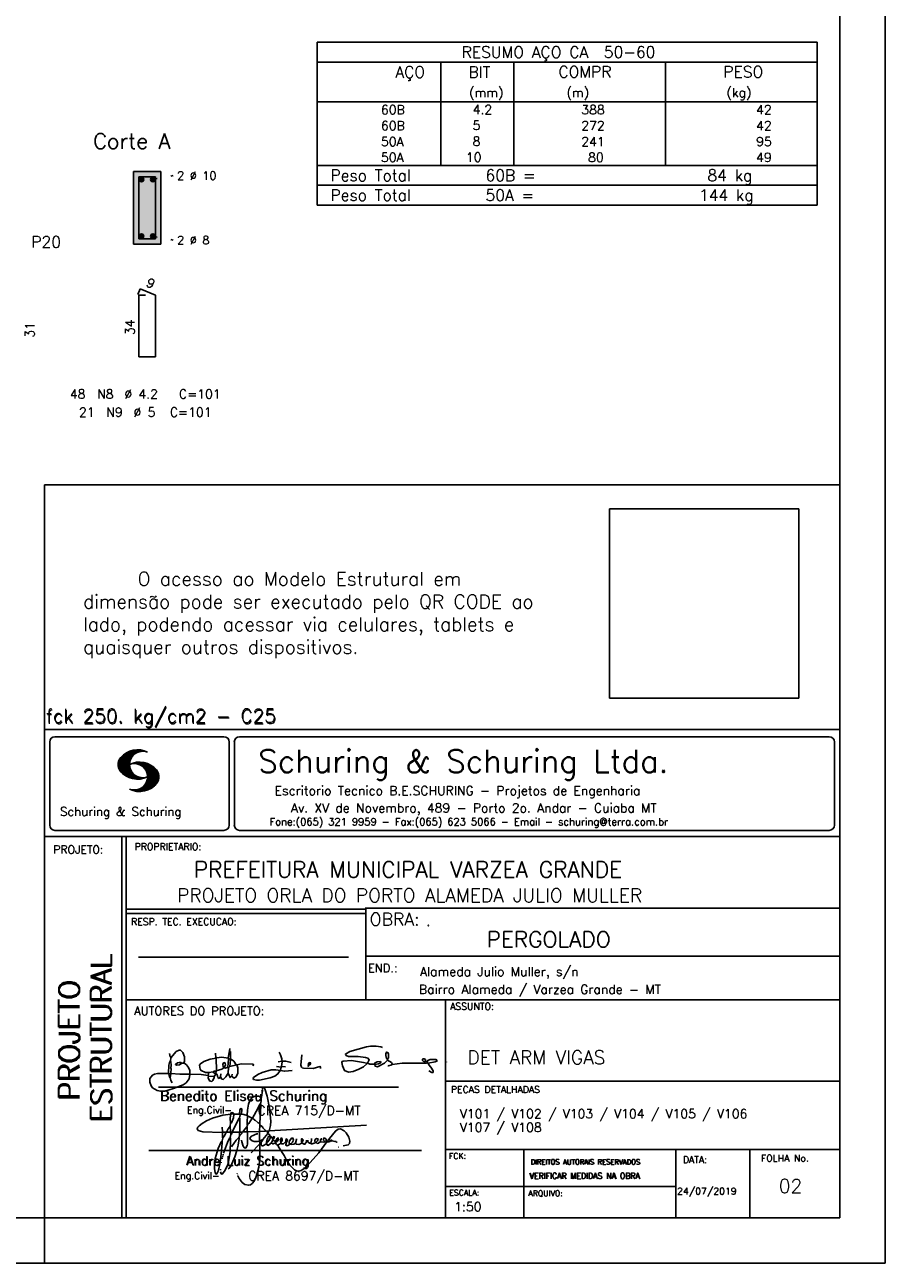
# Model space of a CAD drawing. Extents: x 0 to 84.1, y 0 to 59.4.
# Tile 4 of 7: x 65.2 to 84.1, y 0 to 27.3. Entities that reach past the tile are written whole.
import ezdxf

# ---------------------------------------------------------------- set-up
doc = ezdxf.new("R2010")
doc.units = 0
doc.header["$MEASUREMENT"] = 0
doc.linetypes.add('ESTILO_TQS_0002', pattern=[0.4, 0.1, -0.3])
doc.layers.get('0').update_dxf_attribs({"linetype": 'CONTINUOUS'})
for name, color, linetype in [('1', 1, 'CONTINUOUS'), ('2', 2, 'CONTINUOUS'), ('4', 4, 'CONTINUOUS'), ('6', 6, 'CONTINUOUS'), ('9', 9, 'CONTINUOUS')]:
    doc.layers.add(name, color=color, linetype=linetype)
doc.styles.get("Standard").update_dxf_attribs({"font": 'ROMANS.SHX'})
picture_1 = doc.add_image_def('image1.png', size_in_pixel=(300, 300))

# ---------------------------------------------------------------- blocks, each defined once
blk = doc.blocks.new('assinaturabenedito')
at = {"color": 162}
for points in [[(80.21, 160.29), (79.88, 160.45), (79.72, 161.68), (80.29, 161.77), (80.46, 162.01), (80.54, 163.49), (80.37, 163.74), (80.54, 164.8), (80.46, 166.12), (80.29, 166.36), (80.37, 167.51), (82.43, 169.81), (83.41, 170.39), (83.9, 170.39), (84.81, 169.48), (85.38, 167.84), (85.46, 166.36), (85.13, 165.71), (86.12, 164.97), (86.94, 163.98), (87.35, 162.83), (87.43, 161.68), (87.19, 161.52), (83.66, 161.52), (80.46, 161.77)], [(80.46, 167.68), (80.21, 167.84), (79.88, 169.07)], [(96.95, 167.51), (96.79, 169.24)], [(101.55, 163.82), (102.04, 164.31), (102.28, 166.78), (102.28, 167.1), (101.55, 167.19), (101.46, 167.51), (101.96, 170.06), (102.28, 169.81), (102.28, 167.27)], [(101.96, 170.06), (102.04, 170.96)], [(120.99, 164.31), (121.24, 166.12), (121.16, 167.19), (120.66, 168.66), (120.09, 169.57)], [(135.35, 163.57), (135.27, 164.23), (135.11, 164.31), (132.64, 163.57), (129.12, 163.74), (128.62, 163.9), (128.3, 164.15), (128.05, 164.89), (128.46, 168.66)], [(155.13, 165.22), (153.4, 165.22), (152.58, 165.54), (153.16, 166.78), (152.67, 167.35), (151.85, 167.68), (149.14, 168.01), (145.61, 168.01), (144.71, 168.34), (144.46, 168.91), (146.1, 169.9), (152.17, 171.62), (153.65, 171.87), (155.7, 171.87), (157.43, 171.62), (158.08, 171.29)], [(159.89, 166.69), (159.89, 167.1), (160.22, 167.51), (160.22, 168.91), (160.05, 169.48), (159.56, 169.65), (159.23, 168.99), (159.23, 168.42), (159.56, 167.27), (159.8, 167.19)], [(79.55, 161.85), (79.72, 164.8), (79.88, 165.87), (80.21, 166.28)], [(84.48, 165.54), (84.15, 165.87), (83.57, 165.87), (82.84, 165.71), (82.1, 165.05), (82.59, 164.8), (83.57, 164.97), (84.48, 165.54)], [(84.48, 165.54), (85.05, 165.63)], [(94.32, 162.18), (93.09, 162.18), (91.53, 162.83), (91.12, 163.41), (90.96, 164.8), (91.29, 165.38), (92.52, 166.2), (94.82, 167.1), (97.03, 167.43), (97.11, 162.92)], [(98.59, 160.54), (98.1, 159.96), (97.61, 160.37), (97.36, 161.44), (96.87, 161.6), (97.03, 162.75), (99.08, 163.33), (99.9, 163.9), (100.48, 163.74), (101.3, 164.07), (101.55, 163.9), (101.38, 162.01)], [(101.46, 167.43), (99.17, 167.76), (97.11, 167.51)], [(98.59, 160.54), (99.17, 159.71), (99.58, 159.63), (100.56, 160.62), (101.38, 161.93), (102.12, 160.29), (102.69, 160.78), (103.6, 160.12), (104.42, 160.54), (104.99, 161.85), (104.99, 163.9), (104.66, 164.97), (106.3, 165.3), (110.57, 165.22), (110.74, 164.97), (110.49, 164.56)], [(99.9, 163.9), (100.48, 164.8), (100.4, 165.63), (99.9, 165.79), (99.49, 165.22), (99.58, 164.23), (99.82, 164.15)], [(101.3, 164.07), (101.55, 167.1)], [(102.04, 164.31), (104.58, 164.97)], [(104.34, 164.97), (103.51, 166.36), (102.69, 166.94), (102.37, 166.94)], [(120.83, 164.15), (119.19, 164.39)], [(121.16, 166.36), (119.76, 166.04)], [(120.83, 164.15), (120.58, 163)], [(120.83, 164.15), (121.07, 164.31), (122.47, 164.23)], [(121.24, 166.2), (121.48, 166.36), (122.55, 166.36), (124.6, 165.87)], [(130.84, 164.8), (130.76, 165.22), (131.25, 165.79), (131.58, 165.71), (131.66, 165.3), (131.41, 164.97), (130.84, 164.8)], [(130.84, 164.8), (130.76, 164.48), (130.92, 164.23)], [(152.26, 165.38), (152.17, 165.54), (151.11, 165.79), (146.68, 166.53), (143.56, 166.36), (143.23, 166.2), (143.15, 165.79), (143.31, 164.56), (144.13, 162.83), (145.61, 162.26), (147.25, 162.51), (149.38, 163.33), (151.02, 164.23), (152.26, 165.38)], [(152.26, 165.38), (152.5, 165.54)], [(155.21, 165.05), (155.13, 165.3), (155.37, 165.71), (156.03, 166.04), (157.26, 166.2), (157.43, 165.87), (157.18, 165.54), (156.6, 165.3), (155.21, 165.05)], [(155.21, 165.05), (155.29, 164.48), (156.19, 164.23), (158.82, 165.63), (159.89, 166.69), (161.36, 165.79), (161.61, 165.3), (161.61, 165.13), (161.12, 164.89), (160.3, 164.64), (159.97, 164.72)], [(161.61, 165.13), (165.22, 165.63), (174, 165.63), (174.41, 165.71), (174.49, 166.28)], [(176.63, 162.1), (176.63, 162.75), (175.81, 164.15), (174.99, 164.97), (174.82, 165.63), (177.36, 166.04), (178.02, 166.28), (178.02, 166.53), (177.78, 166.86), (177.36, 166.94), (175.56, 166.94), (174.66, 166.61), (174.49, 166.36), (173.02, 166.2), (172.61, 166.69), (172.93, 167.19), (173.34, 167.19), (173.75, 166.86), (173.84, 166.45)], [(173.59, 165.63), (173.59, 166.12)], [(174.82, 165.63), (174.58, 165.71)], [(181.55, 165.95), (181.47, 166.12)], [(87.43, 161.36), (87.1, 159.8), (86.04, 158.4), (84.97, 157.66), (81.44, 156.27), (78.16, 155.28), (76.68, 155.28), (75.37, 155.53), (73.73, 156.51), (73.15, 157.25), (72.66, 158.56), (72.74, 159.96), (73.65, 161.11), (74.38, 161.52), (75.53, 161.77), (79.64, 161.77)], [(80.21, 160.29), (80.46, 161.6)], [(80.21, 160.29), (80.37, 159.22), (80.87, 158.32)], [(94.08, 161.03), (91.53, 161.36), (87.43, 161.52)], [(94.08, 161.03), (94.32, 162.18), (95.88, 162.34), (96.21, 162.59), (96.95, 162.67)], [(94.08, 161.03), (94.08, 160.86)], [(96.29, 160.7), (94.24, 160.86), (94.08, 160.21), (94.57, 159.14), (95.39, 158.89), (95.8, 159.22), (96.29, 160.29), (96.29, 160.7)], [(96.87, 161.77), (96.54, 161.77), (95.88, 162.26)], [(96.29, 160.7), (96.87, 161.52)], [(98.59, 160.54), (98.76, 161.6)], [(102.78, 160.78), (102.86, 161.52)], [(110.74, 160.29), (110.57, 159.96), (110.74, 159.63), (111.88, 159.39), (112.87, 159.39), (116.89, 160.21), (118.53, 160.86), (119.68, 161.6), (120.5, 162.83)], [(110.74, 160.29), (112.29, 161.44), (113.94, 162.18), (117.22, 163.08), (118.86, 163.16), (122.22, 162.59), (124.85, 162.83)], [(176.63, 162.1), (176.13, 162.1), (175.07, 162.75)], [(176.63, 162.1), (176.63, 162.1)]]:
    blk.add_lwpolyline(points, dxfattribs=at)
blk = doc.blocks.new('assinaturanadre')
at = {"color": 162}
for points in [[(-221.69, -2.31), (-221.03, 0.57), (-220.87, 2.86), (-221.52, 9.6), (-222.84, 15.92), (-223.98, 19.86), (-224.56, 20.6), (-224.89, 20.68), (-225.22, 20.19), (-225.22, 19.53)], [(-225.87, 15.1), (-225.95, 13.46), (-226.28, 11.98), (-226.61, 11.73), (-227.59, 9.51), (-230.47, 4.42), (-229.32, 3.44), (-229.07, 3.44), (-227.43, 1.88), (-226.69, 1.63), (-226.61, 0.81), (-226.86, -2.47), (-226.77, -7.81), (-226.53, -8.71), (-226.86, -9.37), (-226.61, -10.68), (-226.69, -17.25), (-227.1, -21.27), (-227.76, -23.82), (-228.83, -27.19), (-229.56, -28.58), (-230.71, -29.9), (-231.53, -30.47), (-232.52, -30.72), (-234.41, -30.31), (-235.88, -29.24), (-237.44, -27.27), (-238.1, -25.79)], [(-225.3, 18.87), (-225.71, 15.34), (-225.87, 15.1), (-226.28, 15.26), (-226.36, 15.59), (-227.18, 16), (-229.07, 16), (-230.71, 15.18), (-231.94, 13.7), (-232.6, 11.73), (-233.01, 8.69), (-233.17, 5.9), (-233.01, 5.41), (-233.26, 2.62), (-233.26, 1.06), (-233.09, 0.65), (-233.34, -0.09), (-233.17, -0.67), (-233.17, -2.55), (-233.67, -2.8), (-235.23, -2.8), (-235.14, -2.23), (-233.42, -0.17)], [(-225.3, 18.87), (-225.46, 18.87), (-225.54, 18.46)], [(-225.3, 18.87), (-225.22, 19.04)], [(-240.48, 6.64), (-245.98, 6.07), (-251.39, 4.42), (-254.59, 2.95), (-256.81, 1.55), (-258.37, 0.4), (-259.02, -0.26), (-259.43, -1.08), (-259.35, -1.49), (-258.86, -2.06), (-256.4, -2.8), (-246.55, -3.05), (-246.22, -2.8), (-246.39, -0.34)], [(-237.2, 6.72), (-236.95, 6.23), (-237.2, 4.67), (-237.61, 4.26), (-241.05, -2.97), (-241.95, -3.05), (-242.12, 0.81), (-241.95, 1.47), (-241.46, 1.88), (-240.4, 4.59), (-240.23, 6.56), (-237.36, 6.56), (-237.2, 6.72)], [(-240.48, 6.64), (-240.48, 6.97), (-241.05, 7.38), (-241.63, 7.22), (-241.79, 6.64)], [(-240.48, 6.64), (-240.31, 6.64)], [(-237.2, 6.72), (-237.03, 8.78), (-236.78, 9.27), (-236.46, 9.43), (-236.13, 9.27), (-235.96, 8.53), (-236.29, 7.05), (-236.62, 6.39), (-236.87, 6.31)], [(-226.28, 11.98), (-226.12, 11.9), (-226.12, 10.83), (-226.69, 1.71)], [(-242.2, 0.15), (-243.19, -1.16), (-244.01, -2.97), (-246.22, -2.97)], [(-241.87, 6.48), (-242.12, 4.51), (-242.04, 1.47)], [(-237.28, 4.51), (-237.03, 4.1), (-237.11, -2.72), (-237.36, -2.88), (-240.89, -2.88)], [(-236.54, 6.48), (-234.98, 6.31), (-233.26, 5.82)], [(-233.01, 5.41), (-232.68, 5.49), (-230.63, 4.34), (-232.35, 1.55), (-233.01, 0.89)], [(-230.47, 4.42), (-230.47, 4.42)], [(-226.61, 0.81), (-226.36, 0.81), (-225.22, -0.17), (-224.97, -0.67), (-223.74, -1.9), (-223.66, -2.39), (-226.77, -2.55)], [(-221.69, -2.31), (-170.73, 0.81)], [(-246.14, -3.05), (-246.22, -5.76), (-246.06, -6), (-246.39, -7.4), (-246.3, -8.47), (-246.88, -14.54), (-247.62, -19.96), (-248.44, -23.33), (-249.18, -24.72), (-249.5, -24.89), (-250.08, -24.31), (-250.41, -21.93), (-250.41, -19.88), (-250, -16.76), (-248.44, -11.5), (-246.88, -7.97), (-246.47, -7.65)], [(-241.87, -4.11), (-242.12, -5.76), (-241.95, -6), (-241.95, -7.73), (-242.2, -13.15), (-242.78, -17.42), (-243.43, -19.96), (-244.74, -22.83), (-246.14, -24.72), (-246.47, -24.89), (-246.8, -24.72), (-247.21, -23.66)], [(-244.33, -3.05), (-245.32, -5.02), (-245.98, -5.84)], [(-242.12, -5.67), (-242.45, -6), (-243.51, -8.3), (-245.65, -13.97)], [(-242.04, -2.88), (-243.92, -2.97)], [(-237.11, -2.97), (-237.28, -3.87), (-237.28, -4.53), (-237.11, -4.69), (-237.61, -5.76), (-237.44, -6.25), (-238.02, -9.78), (-238.59, -12.57), (-239.66, -15.94), (-241.79, -20.78), (-242.61, -21.85), (-243.27, -22.1)], [(-241.13, -2.97), (-241.54, -3.95), (-241.87, -4.11), (-241.95, -3.13)], [(-237.61, -5.76), (-239, -7.15), (-241.38, -10.6)], [(-235.31, -2.64), (-235.8, -2.97), (-237.11, -2.88)], [(-235.88, -2.97), (-236.13, -3.62), (-237.03, -4.61)], [(-233.09, -2.8), (-233.01, -9.29), (-233.17, -9.94), (-233.91, -11.18), (-234.32, -11.26), (-234.9, -11.01), (-235.39, -10.27), (-236.13, -8.06), (-236.21, -7.15)], [(-226.86, -2.55), (-233.17, -2.72)], [(-226.77, -7.56), (-227.84, -7.89), (-229.65, -7.89), (-230.71, -7.48), (-231.7, -6.66), (-231.78, -6), (-230.96, -5.1), (-228.25, -3.79), (-227.68, -3.79)], [(-222.43, -3.29), (-222.43, -3.7), (-224.97, -6.82), (-226.61, -7.4)], [(-221.69, -2.31), (-223.57, -2.39)], [(-221.36, -4.85), (-222.18, -5.35), (-222.34, -6.09), (-222.75, -6.66), (-223.08, -7.97), (-223.08, -8.88), (-222.67, -9.78), (-222.34, -9.86), (-222.01, -9.78), (-220.54, -8.47)], [(-221.19, -5.1), (-221.28, -6.09), (-221.6, -6.74), (-222.43, -8.06), (-222.92, -8.38)], [(-221.85, -2.39), (-222.43, -3.29), (-222.84, -2.88), (-222.84, -2.55)], [(-222.43, -3.7), (-221.44, -4.36), (-221.36, -4.94), (-220.78, -5.18), (-220.29, -5.92), (-219.96, -6), (-219.47, -5.35), (-219.14, -5.26), (-218.98, -5.51), (-219.39, -6.5), (-219.96, -6.99), (-220.21, -7.56), (-220.46, -8.47), (-220.05, -9.04), (-219.55, -9.12), (-218.4, -8.55), (-217.91, -9.37), (-217.34, -9.7), (-216.02, -9.12), (-215.7, -8.71), (-215.04, -9.04), (-214.3, -9.04), (-212.99, -7.81), (-212.91, -7.07), (-212.66, -6.58), (-212.41, -6.58), (-212.17, -6.91), (-212.33, -7.81), (-212.58, -8.14), (-212.99, -7.97)], [(-219.96, -6), (-219.8, -6.74)], [(-219.8, -6.91), (-218.57, -7.89), (-218.32, -7.73), (-217.58, -6.17), (-217.26, -5.84), (-216.93, -6), (-216.85, -6.82), (-217.58, -7.81), (-218.4, -8.22), (-218.49, -7.97)], [(-215.53, -8.3), (-215.86, -7.73), (-215.86, -6.82), (-215.45, -6), (-215.2, -6), (-214.96, -6.33), (-214.88, -7.23), (-215.53, -8.3)], [(-212.66, -8.14), (-212.99, -9.37), (-212.91, -9.78), (-212.25, -10.03), (-211.18, -9.53), (-210.94, -9.29), (-211.27, -8.63), (-211.27, -8.06), (-210.86, -7.23), (-210.03, -6.09), (-209.3, -6), (-209.05, -7.15), (-209.54, -8.14), (-210.36, -9.12), (-210.2, -9.37), (-208.72, -9.21), (-207.9, -8.63), (-207.41, -6.82), (-207.49, -6.41)], [(-212.66, -6.58), (-212.91, -6.33)], [(-204.54, -8.14), (-204.04, -7.81), (-203.96, -6.99), (-204.37, -6.41), (-204.78, -6.41), (-204.87, -7.73), (-204.54, -8.14)], [(-196.33, -7.48), (-197.23, -8.3), (-198.14, -8.71), (-199.2, -9.04), (-199.78, -8.96), (-199.94, -8.63), (-199.53, -7.07), (-199.53, -6.25)], [(-196.33, -7.48), (-196.09, -6.82), (-196.17, -6.41), (-196.99, -6.17), (-197.56, -6.82), (-197.73, -7.32), (-197.73, -7.81), (-197.48, -8.22)], [(-194.77, -7.23), (-194.28, -6.74), (-194.28, -6.41), (-194.77, -6.74), (-194.77, -7.23)], [(-192.06, -7.73), (-191.74, -7.07), (-191.98, -6.5), (-192.64, -6), (-193.13, -6), (-193.3, -7.07), (-192.64, -7.81)], [(-190.51, -6.82), (-190.18, -6.17), (-187.06, -2.39), (-185.58, -1.41), (-184.35, -1.24), (-182.46, -2.23), (-181.32, -3.21), (-179.92, -5.59), (-179.43, -7.65), (-179.59, -8.79), (-180.25, -9.62), (-183.04, -10.03)], [(-226.86, -9.29), (-231.21, -13.8)], [(-226.04, -8.47), (-226.45, -8.63)], [(-225.05, -6.91), (-226.04, -8.55), (-225.87, -8.79), (-225.95, -9.7), (-225.54, -10.03), (-224.97, -10.03), (-223.16, -8.96)], [(-219.8, -6.82), (-219.88, -7.07)], [(-218.4, -8.22), (-218.4, -8.47)], [(-190.51, -6.82), (-189.52, -7.32), (-189.77, -7.81), (-190.42, -8.06), (-191.57, -7.97), (-195.76, -13.72), (-200.19, -18.89), (-203.31, -21.93), (-205.03, -23), (-206.1, -23.33), (-207.49, -23.25), (-208.48, -22.67), (-210.94, -20.21), (-212.58, -17.66), (-213.81, -15.2), (-216.85, -10.6), (-217.17, -9.78)], [(-215.53, -8.3), (-215.53, -8.63)], [(-210.36, -9.12), (-210.86, -9.21)], [(-204.54, -8.14), (-204.54, -8.55), (-205.28, -9.12), (-206.26, -9.45), (-207.49, -9.29), (-207.9, -8.79)], [(-202.24, -7.15), (-202.08, -8.06), (-202.98, -9.29), (-203.47, -9.29), (-204.45, -8.63)], [(-201.42, -7.07), (-201.5, -7.48), (-201.25, -8.22), (-200.6, -8.71), (-200.02, -8.71)], [(-201.09, -6.5), (-201.09, -6.5)], [(-194.77, -7.89), (-195.84, -8.71), (-196.5, -8.79), (-197.15, -8.38)], [(-194.77, -7.23), (-194.77, -7.97), (-194.61, -8.06), (-193.13, -8.14), (-192.15, -7.81), (-191.74, -7.97)], [(-190.51, -6.82), (-191.33, -7.89)], [(-189.44, -7.23), (-189.11, -6.99), (-188.78, -7.32)], [(-189.44, -7.23), (-189.19, -7.56), (-188.7, -7.4), (-187.39, -7.81), (-186.73, -7.81), (-186.48, -8.14), (-186.07, -8.22)], [(-185.42, -10.77), (-185.17, -10.77)], [(-246.8, -18.57), (-246.88, -19.06)], [(-246.39, -16.43), (-246.39, -16.84)], [(-246.06, -15.36), (-246.22, -16.1)], [(-245.81, -14.54), (-245.89, -15.03)], [(-247.29, -22.34), (-247.29, -22.92)], [(-238.43, -24.64), (-238.43, -24.81)], [(-238.26, -25.22), (-238.18, -25.46)]]:
    blk.add_lwpolyline(points, dxfattribs=at)

msp = doc.modelspace()

# ---------------------------------------------------------------- linework, layer by layer
at = {"layer": '1', "linetype": 'ESTILO_TQS_0002'}
for p, q in [((67.985, 23.865), (68.43, 23.95)), ((67.985, 22.615), (68.43, 22.53))]:
    msp.add_line(p, q, dxfattribs=at)
at = {"layer": '1', "linetype": 'Continuous'}
for centre in [(67.735, 23.865), (67.985, 23.865), (67.735, 22.615), (67.985, 22.615)]:
    msp.add_circle(centre, 0.05, dxfattribs=at)
at = {"layer": '2', "linetype": 'Continuous'}
for p, q in [((84.1, 0), (84.1, 59.4)), ((71.6, 26.888), (71.6, 25.575)), ((71.6, 26.888), (82.6, 26.888)), ((82.6, 26.888), (82.6, 25.575)), ((71.6, 26.45), (82.6, 26.45)), ((74.32, 25.575), (74.32, 26.45)), ((75.93, 25.575), (75.93, 26.45)), ((79.265, 25.575), (79.265, 26.45)), ((71.6, 25.575), (82.6, 25.575)), ((71.6, 25.225), (71.6, 25.575)), ((74.32, 25.575), (74.32, 25.225)), ((75.93, 25.225), (75.93, 25.575)), ((79.265, 25.575), (79.265, 25.225)), ((82.6, 25.225), (82.6, 25.575)), ((71.6, 24.875), (71.6, 25.225)), ((74.32, 25.225), (74.32, 24.875)), ((75.93, 24.875), (75.93, 25.225)), ((79.265, 25.225), (79.265, 24.875)), ((82.6, 24.875), (82.6, 25.225)), ((71.6, 24.525), (71.6, 24.875)), ((74.32, 24.875), (74.32, 24.525)), ((75.93, 24.525), (75.93, 24.875)), ((79.265, 24.875), (79.265, 24.525)), ((82.6, 24.525), (82.6, 24.875)), ((71.6, 24.175), (71.6, 24.525)), ((74.32, 24.525), (74.32, 24.175)), ((75.93, 24.175), (75.93, 24.525)), ((79.265, 24.525), (79.265, 24.175)), ((82.6, 24.175), (82.6, 24.525)), ((68.16, 24.04), (67.56, 24.04)), ((67.56, 24.04), (67.56, 22.44)), ((68.16, 22.44), (68.16, 24.04)), ((71.6, 24.175), (82.6, 24.175)), ((71.6, 23.738), (71.6, 24.175)), ((71.6, 24.175), (82.6, 24.175)), ((82.6, 23.738), (82.6, 24.175)), ((82.6, 23.738), (71.6, 23.738)), ((71.6, 23.3), (71.6, 23.738)), ((71.6, 23.738), (82.6, 23.738)), ((82.6, 23.3), (82.6, 23.738)), ((82.6, 23.3), (71.6, 23.3)), ((71.6, 23.3), (82.6, 23.3)), ((67.56, 22.44), (68.16, 22.44)), ((65.6, 1), (65.6, 17.143)), ((83.1, 17.143), (65.6, 17.143)), ((65.6, 11.755), (83.1, 11.755)), ((65.6, 1), (65.6, 11.755)), ((65.716, 11.477), (65.716, 9.648)), ((65.832, 11.594), (69.549, 11.594)), ((69.665, 11.477), (69.665, 9.648)), ((69.779, 11.477), (69.779, 9.648)), ((69.895, 11.594), (82.868, 11.594)), ((82.984, 11.477), (82.984, 9.648)), ((67.222, 10.958), (67.564, 11.3)), ((67.222, 10.972), (67.546, 11.296)), ((67.222, 10.986), (67.528, 11.292)), ((67.222, 11), (67.508, 11.286)), ((67.224, 10.946), (67.581, 11.303)), ((67.224, 11.017), (67.488, 11.281)), ((67.227, 10.934), (67.596, 11.304)), ((67.227, 11.033), (67.465, 11.272)), ((67.229, 10.922), (67.612, 11.306)), ((67.232, 10.911), (67.627, 11.306)), ((67.232, 11.053), (67.439, 11.26)), ((67.236, 10.901), (67.642, 11.307)), ((67.239, 11.074), (67.411, 11.245)), ((67.24, 10.891), (67.656, 11.307)), ((67.244, 10.88), (67.669, 11.306)), ((67.253, 11.102), (67.374, 11.223)), ((67.609, 11.231), (67.683, 11.306)), ((67.638, 11.247), (67.696, 11.304)), ((67.663, 11.257), (67.708, 11.303)), ((67.682, 11.262), (67.721, 11.301)), ((67.702, 11.269), (67.733, 11.299)), ((67.718, 11.27), (67.745, 11.297)), ((67.734, 11.272), (67.757, 11.295)), ((67.75, 11.274), (67.769, 11.292)), ((67.249, 10.871), (67.521, 11.143)), ((67.254, 10.862), (67.502, 11.111)), ((67.259, 10.853), (67.492, 11.086)), ((67.264, 10.844), (67.484, 11.064)), ((67.271, 10.837), (67.48, 11.046)), ((67.277, 10.829), (67.476, 11.028)), ((67.284, 10.822), (67.474, 11.012)), ((67.291, 10.814), (67.473, 10.997)), ((67.297, 10.807), (67.47, 10.981)), ((67.305, 10.8), (67.473, 10.969)), ((67.312, 10.793), (67.474, 10.955)), ((67.319, 10.786), (67.475, 10.942)), ((67.327, 10.78), (67.478, 10.931)), ((67.334, 10.773), (67.48, 10.919)), ((67.531, 10.999), (67.546, 11.013)), ((67.549, 11.002), (67.565, 11.018)), ((67.563, 11.002), (67.585, 11.024)), ((67.578, 11.002), (67.602, 11.027)), ((67.592, 11.003), (67.619, 11.03)), ((67.605, 11.001), (67.635, 11.032)), ((67.617, 11), (67.652, 11.034)), ((67.63, 10.998), (67.666, 11.034)), ((67.641, 10.995), (67.681, 11.035)), ((67.652, 10.992), (67.696, 11.035)), ((67.664, 10.99), (67.709, 11.035)), ((67.675, 10.986), (67.723, 11.035)), ((67.684, 10.982), (67.736, 11.034)), ((67.694, 10.978), (67.748, 11.032)), ((67.705, 10.974), (67.762, 11.031)), ((67.714, 10.969), (67.774, 11.029)), ((67.722, 10.963), (67.785, 11.026)), ((67.732, 10.959), (67.798, 11.024)), ((67.74, 10.953), (67.809, 11.021)), ((67.749, 10.948), (67.82, 11.018)), ((67.756, 10.941), (67.831, 11.015)), ((67.765, 10.935), (67.842, 11.012)), ((67.772, 10.928), (67.852, 11.008)), ((67.78, 10.922), (67.863, 11.005)), ((67.786, 10.914), (67.873, 11.001)), ((67.794, 10.908), (67.883, 10.997)), ((67.8, 10.899), (67.893, 10.992)), ((67.807, 10.892), (67.902, 10.988)), ((67.812, 10.883), (67.912, 10.984)), ((67.818, 10.875), (67.922, 10.979)), ((67.824, 10.867), (67.93, 10.973)), ((67.829, 10.858), (67.94, 10.969)), ((67.834, 10.848), (67.949, 10.963)), ((67.838, 10.839), (67.957, 10.958)), ((67.843, 10.83), (67.966, 10.952)), ((67.848, 10.818), (67.976, 10.945)), ((67.852, 10.807), (67.985, 10.939)), ((67.856, 10.795), (67.994, 10.932)), ((67.86, 10.781), (68.003, 10.924)), ((67.863, 10.769), (68.012, 10.918)), ((67.865, 10.754), (68.021, 10.909)), ((67.342, 10.767), (67.483, 10.907)), ((67.35, 10.761), (67.486, 10.896)), ((67.358, 10.755), (67.49, 10.886)), ((67.367, 10.749), (67.493, 10.876)), ((67.375, 10.743), (67.497, 10.865)), ((67.383, 10.737), (67.502, 10.856)), ((67.392, 10.732), (67.507, 10.847)), ((67.401, 10.727), (67.512, 10.838)), ((67.41, 10.721), (67.517, 10.829)), ((67.419, 10.717), (67.523, 10.82)), ((67.429, 10.712), (67.529, 10.812)), ((67.438, 10.707), (67.535, 10.804)), ((67.448, 10.703), (67.541, 10.796)), ((67.458, 10.699), (67.548, 10.789)), ((67.468, 10.695), (67.555, 10.781)), ((67.478, 10.69), (67.562, 10.774)), ((67.488, 10.687), (67.569, 10.767)), ((67.499, 10.683), (67.576, 10.761)), ((67.51, 10.68), (67.584, 10.755)), ((67.521, 10.677), (67.592, 10.748)), ((67.532, 10.674), (67.6, 10.742)), ((67.544, 10.671), (67.609, 10.737)), ((67.555, 10.669), (67.618, 10.732)), ((67.567, 10.667), (67.627, 10.727)), ((67.58, 10.665), (67.636, 10.722)), ((67.592, 10.663), (67.646, 10.718)), ((67.605, 10.662), (67.656, 10.713)), ((67.618, 10.661), (67.666, 10.709)), ((67.632, 10.66), (67.677, 10.706)), ((67.645, 10.66), (67.688, 10.703)), ((67.66, 10.66), (67.699, 10.7)), ((67.671, 10.389), (68.096, 10.814)), ((67.674, 10.661), (67.711, 10.697)), ((67.685, 10.389), (68.101, 10.805)), ((67.691, 10.662), (67.724, 10.695)), ((67.699, 10.389), (68.105, 10.795)), ((67.708, 10.664), (67.738, 10.693)), ((67.714, 10.389), (68.108, 10.783)), ((67.725, 10.666), (67.751, 10.691)), ((67.729, 10.39), (68.111, 10.772)), ((67.742, 10.669), (67.766, 10.693)), ((67.744, 10.391), (68.114, 10.761)), ((67.76, 10.673), (67.78, 10.693)), ((67.761, 10.394), (68.116, 10.749)), ((67.777, 10.396), (68.117, 10.736)), ((67.78, 10.678), (67.794, 10.692)), ((67.794, 10.692), (67.797, 10.694)), ((67.795, 10.4), (68.119, 10.724)), ((67.798, 10.683), (67.811, 10.696)), ((67.813, 10.404), (68.119, 10.709)), ((67.817, 10.69), (67.825, 10.698)), ((67.822, 10.554), (68.091, 10.823)), ((67.833, 10.696), (67.84, 10.702)), ((67.833, 10.409), (68.118, 10.695)), ((67.841, 10.587), (68.087, 10.833)), ((67.849, 10.609), (68.082, 10.842)), ((67.853, 10.416), (68.118, 10.68)), ((67.857, 10.631), (68.075, 10.849)), ((67.861, 10.649), (68.07, 10.859)), ((67.865, 10.668), (68.064, 10.866)), ((67.866, 10.74), (68.029, 10.903)), ((67.866, 10.683), (68.058, 10.874)), ((67.867, 10.698), (68.05, 10.881)), ((67.868, 10.726), (68.037, 10.895)), ((67.868, 10.712), (68.044, 10.888)), ((67.876, 10.425), (68.113, 10.662)), ((67.901, 10.435), (68.11, 10.644)), ((67.55, 10.41), (67.563, 10.422)), ((67.561, 10.407), (67.576, 10.421)), ((67.573, 10.404), (67.59, 10.421)), ((67.584, 10.401), (67.606, 10.423)), ((67.596, 10.398), (67.622, 10.425)), ((67.608, 10.396), (67.64, 10.428)), ((67.62, 10.394), (67.659, 10.433)), ((67.632, 10.392), (67.68, 10.44)), ((67.645, 10.391), (67.704, 10.45)), ((67.658, 10.39), (67.737, 10.469)), ((67.93, 10.45), (68.102, 10.622)), ((67.966, 10.472), (68.089, 10.595)), ((68.045, 10.537), (68.058, 10.549)), ((65.6, 9.4), (83.1, 9.4)), ((65.832, 9.532), (69.549, 9.532)), ((67.3, 5.8), (67.3, 9.4)), ((67.4, 5.8), (67.4, 9.4)), ((69.895, 9.532), (82.868, 9.532)), ((83.1, 9.4), (83.1, 1)), ((72.669, 7.8), (67.4, 7.8)), ((72.669, 7.7), (67.4, 7.7)), ((83.1, 7.815), (72.656, 7.815)), ((72.669, 6.816), (72.669, 7.815)), ((67.67, 6.739), (72.289, 6.739)), ((72.669, 6.816), (72.669, 5.8)), ((72.669, 6.765), (83.1, 6.765)), ((67.3, 1), (67.3, 5.8)), ((67.4, 1), (67.4, 5.8)), ((67.4, 5.8), (83.1, 5.8)), ((74.421, 4.8), (74.421, 5.8)), ((74.421, 1), (74.421, 4.8)), ((68.111, 3.88), (73.39, 3.88)), ((74.421, 4.006), (83.1, 4.006)), ((67.898, 2.48), (73.894, 2.48)), ((74.421, 2.506), (83.1, 2.506)), ((76.147, 1), (76.147, 2.506)), ((79.496, 1), (79.496, 2.506)), ((81.121, 1), (81.121, 2.506)), ((74.421, 1.692), (79.496, 1.692)), ((65.6, 0), (65.6, 1)), ((83.1, 1), (65.6, 1)), ((0, 0), (84.1, 0))]:
    msp.add_line(p, q, dxfattribs=at)
msp.add_lwpolyline([(83.1, 1), (2.5, 1), (2.5, 58.4), (83.1, 58.4), (83.1, 1)], dxfattribs=at)
for centre, radius, start, end in [((65.832, 11.477), 0.117, 90, 180), ((69.549, 11.477), 0.117, 0, 90), ((69.895, 11.477), 0.117, 90, 180), ((82.868, 11.477), 0.117, 0, 90), ((67.648, 10.815), 0.492, 63.3933, 138.9091), ((67.763, 10.983), 0.291, 68.8515, 291.1485), ((67.465, 10.982), 0.244, 140.2294, 231.8951), ((67.692, 10.544), 0.492, 41.0909, 116.6067), ((67.577, 10.712), 0.291, 248.8515, 111.1485), ((67.648, 11.151), 0.492, 218.2298, 296.6067), ((67.875, 10.711), 0.244, 308.1049, 39.7706), ((67.692, 10.88), 0.492, 243.3933, 321.7702), ((65.832, 9.648), 0.117, 180, 270), ((69.549, 9.648), 0.117, 270, 0), ((69.895, 9.648), 0.117, 180, 270), ((82.868, 9.648), 0.117, 270, 0)]:
    msp.add_arc(centre, radius, start, end, dxfattribs=at)
at = {"layer": '4', "linetype": 'Continuous'}
msp.add_lwpolyline([(67.68, 23.92), (67.68, 22.56), (68.04, 22.56), (68.04, 23.92), (67.68, 23.92)], dxfattribs=at)
at = {"layer": '6', "linetype": 'Continuous'}
for p, q in [((67.708, 21.46), (67.654, 21.331)), ((67.82, 21.32), (67.68, 21.32)), ((67.68, 21.32), (67.68, 19.96)), ((68.04, 21.32), (67.708, 21.46)), ((68.04, 19.96), (68.04, 21.32)), ((67.68, 19.96), (68.04, 19.96))]:
    msp.add_line(p, q, dxfattribs=at)
at = {"layer": '9', "linetype": 'Continuous'}
for points in [[(68.16, 22.44), (68.16, 24.04), (67.56, 24.04)], [(68.16, 22.44), (67.56, 24.04), (67.56, 22.44)], [(67.785, 23.865), (67.71, 23.908), (67.688, 23.882)], [(67.785, 23.865), (67.688, 23.882), (67.688, 23.848)], [(67.785, 23.865), (67.688, 23.848), (67.71, 23.822)], [(67.785, 23.865), (67.744, 23.914), (67.71, 23.908)], [(67.785, 23.865), (67.71, 23.822), (67.744, 23.816)], [(67.785, 23.865), (67.773, 23.897), (67.744, 23.914)], [(67.785, 23.865), (67.744, 23.816), (67.773, 23.833)], [(67.785, 23.865), (67.773, 23.833), (67.785, 23.865)], [(68.035, 23.865), (67.96, 23.908), (67.938, 23.882)], [(68.035, 23.865), (67.938, 23.882), (67.938, 23.848)], [(68.035, 23.865), (67.938, 23.848), (67.96, 23.822)], [(68.035, 23.865), (67.994, 23.914), (67.96, 23.908)], [(68.035, 23.865), (67.96, 23.822), (67.994, 23.816)], [(68.035, 23.865), (68.023, 23.897), (67.994, 23.914)], [(68.035, 23.865), (67.994, 23.816), (68.023, 23.833)], [(68.035, 23.865), (68.023, 23.833), (68.035, 23.865)], [(67.785, 22.615), (67.71, 22.658), (67.688, 22.632)], [(67.785, 22.615), (67.744, 22.664), (67.71, 22.658)], [(67.785, 22.615), (67.773, 22.647), (67.744, 22.664)], [(68.035, 22.615), (67.96, 22.658), (67.938, 22.632)], [(68.035, 22.615), (67.994, 22.664), (67.96, 22.658)], [(68.035, 22.615), (68.023, 22.647), (67.994, 22.664)], [(68.16, 22.44), (67.56, 22.44), (68.16, 22.44)], [(67.785, 22.615), (67.688, 22.632), (67.688, 22.598)], [(67.785, 22.615), (67.688, 22.598), (67.71, 22.572)], [(67.785, 22.615), (67.71, 22.572), (67.744, 22.566)], [(67.785, 22.615), (67.744, 22.566), (67.773, 22.583)], [(67.785, 22.615), (67.773, 22.583), (67.785, 22.615)], [(68.035, 22.615), (67.938, 22.632), (67.938, 22.598)], [(68.035, 22.615), (67.938, 22.598), (67.96, 22.572)], [(68.035, 22.615), (67.96, 22.572), (67.994, 22.566)], [(68.035, 22.615), (67.994, 22.566), (68.023, 22.583)], [(68.035, 22.615), (68.023, 22.583), (68.035, 22.615)]]:
    msp.add_solid(points, dxfattribs=at)

# ---------------------------------------------------------------- block references
at = {"xscale": 0.06, "yscale": 0.06, "zscale": 0.06}
msp.add_blockref('assinaturabenedito', (63.556, -5.529), dxfattribs=at)
at = {"linetype": 'Continuous', "xscale": 0.042, "yscale": 0.042, "zscale": 0.042}
msp.add_blockref('assinaturanadre', (79.857, 3.009), dxfattribs=at)

# ---------------------------------------------------------------- texts
at = {"linetype": 'Continuous', "insert": (66.45, 15.221), "char_height": 0.3, "attachment_point": 1}
msp.add_mtext_dynamic_manual_height_columns('^IO acesso ao Modelo Estrutural em dimensão pode ser executado pelo QR CODE ao lado, podendo acessar via celulares, tablets e quaisquer outros dispositivos.', width=10.84065, gutter_width=1.5, heights=[3.742], dxfattribs=at)
at = {"layer": '1', "linetype": 'Continuous'}
for s, height, p in [('PREFEITURA MUNICIPAL VARZEA GRANDE', 0.35, (68.889, 8.495)), ('PROJETO ORLA DO PORTO ALAMEDA JULIO MULLER', 0.3, (68.518, 7.953)), ('.', 0.3, (73.984, 7.424)), ('PERGOLADO', 0.35, (75.33, 6.957)), ('Alameda Julio Muller, s/n', 0.2, (73.863, 6.323)), ('Bairro Alameda / Varzea Grande - MT', 0.2, (73.84, 5.93)), ('DET ARM VIGAS', 0.3, (74.907, 4.384)), ('V101 / V102 / V103 / V104 / V105 / V106', 0.2, (74.741, 3.191)), ('V107 / V108', 0.2, (74.741, 2.891)), ('24/07/2019', 0.15, (79.52, 1.513))]:
    msp.add_text(s, height=height, dxfattribs=at).set_placement(p)
at = {"layer": '1', "linetype": 'Continuous', "insert": (81.759, 1.849), "char_height": 0.3, "attachment_point": 1}
msp.add_mtext_dynamic_manual_height_columns('02', width=0.86139, gutter_width=1, heights=[0], dxfattribs=at)
at = {"layer": '2', "linetype": 'Continuous'}
for s, height, p in [('RESUMO AÇO CA  50-60', 0.25, (74.78, 26.544)), ('AÇO', 0.25, (73.32, 26.106)), ('BIT', 0.25, (74.93, 26.106)), ('COMPR', 0.25, (76.909, 26.11)), ('PESO', 0.25, (80.538, 26.11)), ('(mm)', 0.2, (74.944, 25.679)), ('(m)', 0.2, (77.086, 25.679)), ('(kg)', 0.2, (80.606, 25.679)), ('     60B', 0.2, (72.26, 25.3)), ('    4.2', 0.2, (74.427, 25.306)), ('     388', 0.2, (76.668, 25.3)), ('     42', 0.2, (80.515, 25.3)), ('     60B', 0.2, (72.26, 24.95)), ('    5  ', 0.2, (74.427, 24.956)), ('     272', 0.2, (76.668, 24.95)), ('     42', 0.2, (80.515, 24.95)), ('Corte A', 0.34, (66.67, 24.54)), ('     50A', 0.2, (72.26, 24.6)), ('    8  ', 0.2, (74.427, 24.606)), ('     241', 0.2, (76.668, 24.6)), ('     95', 0.2, (80.515, 24.6)), ('     50A', 0.2, (72.26, 24.25)), ('   10  ', 0.2, (74.427, 24.256)), ('      80', 0.2, (76.668, 24.25)), ('     49', 0.2, (80.515, 24.25)), ('2 %%c 10', 0.18, (68.52, 23.86)), ('Peso Total        60B =', 0.25, (71.893, 23.831)), ('     84 kg', 0.25, (79.257, 23.831)), ('Peso Total        50A =', 0.25, (71.893, 23.394)), ('    144 kg', 0.25, (79.257, 23.394)), ('P20', 0.25, (65.31, 22.365)), ('2 %%c 8', 0.18, (68.52, 22.44)), ('48', 0.2, (66.16, 19.04)), ('N8', 0.2, (66.76, 19.04)), ('%%c 4.2', 0.2, (67.36, 19.04)), ('C=101', 0.2, (68.56, 19.04)), ('21', 0.2, (66.36, 18.64)), ('N9', 0.2, (66.96, 18.64)), ('%%c 5', 0.2, (67.56, 18.64)), ('C=101', 0.2, (68.36, 18.64)), ('fck 250. kg/cm2 - C25', 0.3, (65.629, 11.907)), ('fck 250. kg/cm2 - C25', 0.3, (65.642, 11.881)), ('Schuring & Schuring Ltda.', 0.5, (70.307, 10.807)), ('Escritorio Tecnico B.E.SCHURING - Projetos de Engenharia', 0.2, (70.665, 10.308)), ('Av. XV de Novembro, 489 - Porto 2o. Andar - Cuiaba MT', 0.2, (71.023, 9.926)), ('Schuring & Schuring', 0.19, (65.944, 9.851)), ('Fone:(065) 321 9959 - Fax:(065) 623 5066 - Email - schuring@terra.com.br', 0.16, (70.553, 9.642)), ('PROJETO:', 0.175, (65.793, 9.022)), ('PROPRIETARIO:', 0.15, (67.585, 9.097)), ('OBRA:', 0.2788, (72.755, 7.435)), ('RESP. TEC. EXECUCAO:', 0.15, (67.506, 7.445)), ('END.:', 0.1858, (72.718, 6.41)), ('ASSUNTO:', 0.15, (74.525, 5.581)), ('AUTORES DO PROJETO:', 0.18584, (67.572, 5.464)), ('PECAS DETALHADAS', 0.15, (74.543, 3.751)), ('Benedito Eliseu Schuring', 0.22, (68.138, 3.577)), ('Benedito Eliseu Schuring', 0.22, (68.15, 3.577)), ('Eng.Civil-', 0.15, (68.737, 3.299)), ('CREA 715/D-MT', 0.2, (70.291, 3.263)), ('Andre Luiz Schuring', 0.2, (68.717, 2.158)), ('Andre Luiz Schuring', 0.2, (68.734, 2.149)), ('FCK:', 0.125, (74.501, 2.299)), ('DIREITOS AUTORAIS RESERVADOS', 0.11, (76.295, 2.176)), ('DIREITOS AUTORAIS RESERVADOS', 0.11, (76.304, 2.176)), ('DATA:', 0.15, (79.648, 2.207)), ('FOLHA No.', 0.15, (81.366, 2.238)), ('Eng.Civil-', 0.15, (68.463, 1.853)), ('CREA 8697/D-MT', 0.2, (70.083, 1.825)), ('VERIFICAR MEDIDAS NA OBRA', 0.125, (76.271, 1.862)), ('VERIFICAR MEDIDAS NA OBRA', 0.125, (76.28, 1.862)), ('ESCALA:', 0.125, (74.507, 1.491)), ('ARQUIVO:', 0.125, (76.249, 1.476)), ('1:50', 0.2, (74.617, 1.144))]:
    msp.add_text(s, height=height, dxfattribs=at).set_placement(p)
for s, height, rotation, p in [('9', 0.2, 337.1146, (67.821, 21.521)), ('34', 0.2, 90, (67.58, 20.44)), ('31', 0.2, 90, (65.378, 20.38)), ('ESTRUTURAL', 0.45, 90, (67.074, 3.125)), ('ESTRUTURAL', 0.45, 90, (67.074, 3.095)), ('PROJETO', 0.45, 90, (66.369, 3.606)), ('PROJETO', 0.45, 90, (66.369, 3.575))]:
    msp.add_text(s, height=height, rotation=rotation, dxfattribs=at).set_placement(p)

# ---------------------------------------------------------------- pictures from other files: only their frames are drawn
at = {"linetype": 'Continuous'}
image = msp.add_image(picture_1, insert=(78.035, 12.444), size_in_units=(4.167, 4.167), dxfattribs=at)
image.dxf.flags = 15

doc.saveas('drawing.dxf')
